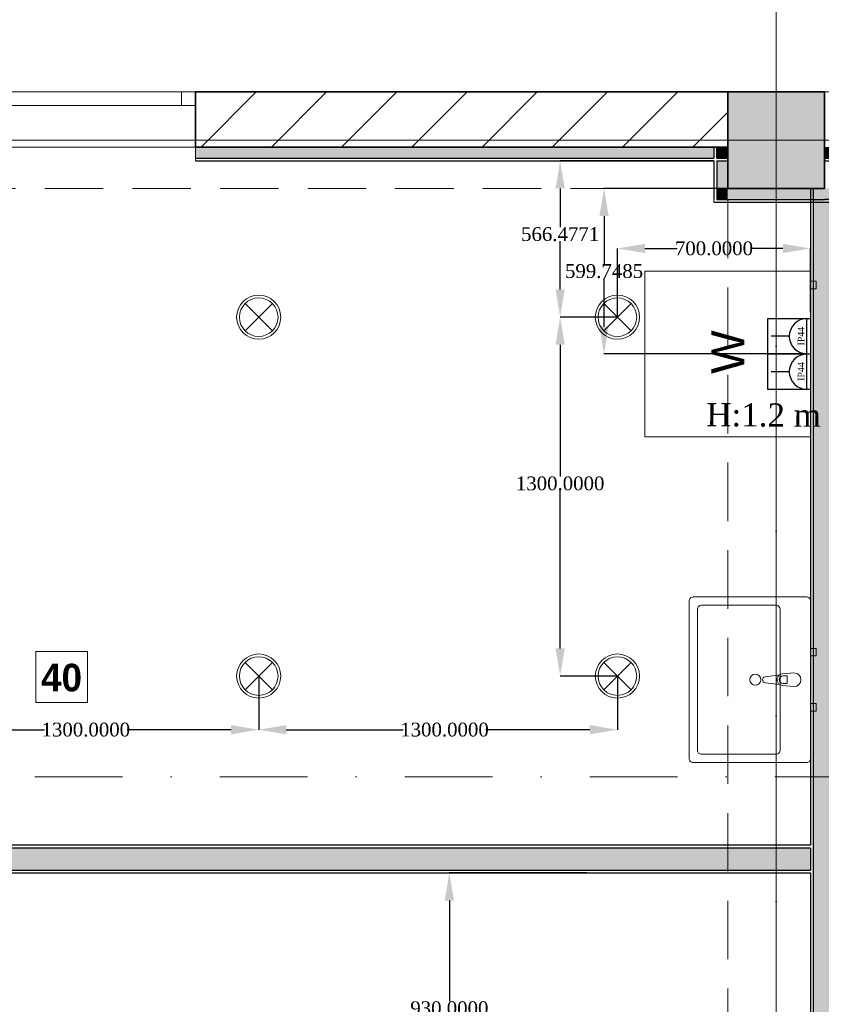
# Model space of a CAD drawing. Header units: millimetres. Extents: x 0 to 88385, y 0 to 41127.
# Tile 76 of 244: x 46490 to 49396, y 29532 to 33099. Entities that reach past the tile are written whole.
import ezdxf
from ezdxf import colors
from ezdxf.entities.mleader import LeaderData, LeaderLine
from ezdxf.enums import TextEntityAlignment as Align
from ezdxf.math import Vec2, Vec3

# ---------------------------------------------------------------- set-up
doc = ezdxf.new("R2010")
doc.units = ezdxf.units.MM
doc.header["$MEASUREMENT"] = 0
doc.set_wipeout_variables(frame=1)
doc.linetypes.add('Dot & Dashed', pattern=[670.277762, 317.5, -176.388889, 0, -176.388874])
doc.linetypes.add('Hidden', pattern=[317.5, 211.666667, -105.833333])
for name, color, linetype in [('- განათება', 7, 'Continuous'), ('- საშტეფცელო როზეტები', 7, 'Continuous'), ('Marker - Section', 7, 'Continuous'), ('New_Structural - Bearing', 7, 'Continuous'), ('Structural - Bearing', 7, 'Continuous'), ('Structural - Grid', 7, 'Continuous')]:
    doc.layers.add(name, color=color, linetype=linetype)
for name, color, linetype, lineweight in [('Archicad Windows_Pen_No__1', 7, 'Continuous', 13), ('New_Annotation - Text_Pen_No__20', 1, 'Continuous', 0), ('New_Interior - Furniture _Pen_No__1', 7, 'Continuous', 13), ('New_Structural - Bearing_Pen_No__1', 7, 'Continuous', 13), ('Structural - Bearing_Pen_No__1', 7, 'Continuous', 13), ('Structural - Bearing_Pen_No__20', 1, 'Continuous', 0), ('Structural - Bearing_Pen_No__27', 7, 'Continuous', 35)]:
    doc.layers.add(name, color=color, linetype=linetype, lineweight=lineweight)
for name, color, linetype, lineweight, true_color in [('Marker - Section_Pen_No__108', 7, 'Continuous', 13, 0xfd8379), ('New_Interior - Lamp_Pen_No__77', 7, 'Continuous', 20, 0xffeb28), ('New_Structural - Bearing_Pen_No__255', 7, 'Continuous', 13, 0xe8e8e8), ('New_Structural - Bearing_Pen_No__5', 7, 'Continuous', 25, 0x40a5ff), ('New_Structural - Bearing_Pen_No__57', 7, 'Continuous', 25, 0xdcd214), ('Structural - Bearing_Pen_No__161', 7, 'Continuous', 13, 0x6a6a6a), ('Structural - Bearing_Pen_No__28', 7, 'Continuous', 35, 0xa80f02), ('Structural - Bearing_Pen_No__81', 7, 'Continuous', 20, 0x6a6a6a), ('Structural - Grid_Pen_No__81', 7, 'Continuous', 20, 0x6a6a6a)]:
    doc.layers.add(name, color=color, linetype=linetype, lineweight=lineweight, true_color=true_color)
doc.styles.add('GENERATED_STYLE_1', font='arial.ttf')
doc.styles.add('GENERATED_STYLE_2', font='txt')
doc.styles.add('GENERATED_STYLE_3', font='txt')
doc.styles.get("Standard").update_dxf_attribs({"font": 'sylfaen.ttf'})
doc.dimstyles.get("Standard").update_dxf_attribs({"dimtxt": 0.18, "dimasz": 0.18, "dimexe": 0.18, "dimexo": 0.0625, "dimgap": 0.09, "dimtad": 0, "dimtih": 1, "dimtoh": 1, "dimdec": 4, "dimzin": 0, "dimdsep": 46, "dimtxsty": 'Standard', "dimcen": 0.09, "dimadec": 0, "dimazin": 0, "dimtfac": 1, "dimtdec": 4, "dimtofl": 0, "dimtmove": 0, "dimatfit": 3, "dimfxl": 1, "dimtolj": 1, "dimtzin": 0, "dimarcsym": 0})

# ---------------------------------------------------------------- blocks, each defined once
blk = doc.blocks.new('Slab_1', base_point=(2744.3, 12903.1))
at = {"layer": 'Structural - Bearing_Pen_No__1', "color": 7, "linetype": 'Continuous', "lineweight": 13, "flags": 128}
blk.add_lwpolyline([(2744.3, 12903.1), (2744.3, 39238), (-9233.8, 39238), (-16833.8, 39238), (-23183.8, 39238), (-23183.8, 32838), (-47183.8, 32838), (-47183.8, 12903.1)], close=True, dxfattribs=at)
blk = doc.blocks.new('Horizontal Multi-Sash Window_2')
at = {"layer": 'Archicad Windows_Pen_No__1', "color": 7, "linetype": 'Continuous', "lineweight": 13}
for p, q in [((-400, 0), (400, 0)), ((-400, 0), (-350, 0)), ((-400, 0), (-400, -50)), ((-400, 0), (-400, -50)), ((-350, 0), (-350, -50)), ((-350, 0), (350, 0)), ((350, -50), (350, 0)), ((350, 0), (400, 0)), ((400, 0), (400, -50)), ((400, 0), (400, -50)), ((-350, -50), (-400, -50)), ((-400, -50), (-400, -200)), ((350, -50), (-350, -50)), ((400, -50), (350, -50)), ((400, -50), (400, -200)), ((-400, -200), (400, -200))]:
    blk.add_line(p, q, dxfattribs=at)
blk = doc.blocks.new('Wall_2', base_point=(-46833.8, 32838))
at = {"layer": 'Structural - Bearing', "linetype": 'Continuous', "lineweight": 0, "true_color": 0x000000}
h = blk.add_hatch(dxfattribs=at)
h.set_pattern_fill('MASONRY_BLOCK', color=18, style=0, pattern_type=2)
h.set_pattern_definition([(45, (0, 0), (-127.2792, 127.2792), [])])
h.paths.add_polyline_path([(-35183.8, 32838), (-37113.3, 32838), (-37113.3, 32638), (-35183.8, 32638)])
at = {"layer": 'Structural - Bearing_Pen_No__27', "color": 7, "linetype": 'Continuous', "lineweight": 35}
for p, q in [((-37113.3, 32838), (-37113.3, 32788)), ((-37113.3, 32788), (-37113.3, 32638))]:
    blk.add_line(p, q, dxfattribs=at)
at = {"layer": 'Structural - Bearing_Pen_No__27', "color": 7, "linetype": 'Continuous', "lineweight": 35, "flags": 128}
for points in [[(-35183.8, 32838), (-37113.3, 32838)], [(-37113.3, 32638), (-35183.8, 32638)]]:
    blk.add_lwpolyline(points, dxfattribs=at)
at = {"layer": 'Archicad Windows_Pen_No__1', "color": 7, "linetype": 'Continuous', "lineweight": 13, "xscale": -1, "zscale": 1000}
blk.add_blockref('Horizontal Multi-Sash Window_2', (-37513.3, 32838), dxfattribs=at)
blk = doc.blocks.new('Wall_64', base_point=(-34783.8, 32488))
at = {"layer": 'New_Structural - Bearing_Pen_No__57', "linetype": 'Continuous', "lineweight": 25, "true_color": 0xdcd214}
blk.add_hatch(color=52, dxfattribs=at).paths.add_polyline_path([(-34873.8, 32488), (-34873.8, 26838), (-34833.8, 26838), (-34833.8, 26488), (-34873.8, 26488), (-34873.8, 22943.6), (-34793.8, 22943.6), (-34793.8, 32488)])
at = {"layer": 'New_Structural - Bearing_Pen_No__5', "color": 161, "linetype": 'Continuous', "lineweight": 25, "true_color": 0x40a5ff}
blk.add_line((-34873.8, 32488), (-34873.8, 26838), dxfattribs=at)
at = {"layer": 'New_Structural - Bearing_Pen_No__5', "color": 161, "linetype": 'Continuous', "lineweight": 25, "true_color": 0x40a5ff, "flags": 128}
for points in [[(-34883.8, 32488), (-34883.8, 30108.2)], [(-34883.8, 30098.2), (-34883.8, 30018.2)], [(-34883.8, 30008.2), (-34883.8, 26838)]]:
    blk.add_lwpolyline(points, dxfattribs=at)
blk = doc.blocks.new('Wall_162', base_point=(-34833.8, 32488))
at = {"layer": 'New_Structural - Bearing_Pen_No__255', "linetype": 'Continuous', "lineweight": 13, "true_color": 0xe8e8e8}
for points in [[(-35183.8, 32488), (-35223.8, 32488), (-35223.8, 32448)], [(-35183.8, 32488), (-35223.8, 32448), (-35183.8, 32448)], [(-35183.8, 32448), (-34833.8, 32448), (-34833.8, 32488), (-35183.8, 32488)]]:
    blk.add_hatch(color=254, dxfattribs=at).paths.add_polyline_path(points)
at = {"layer": 'New_Structural - Bearing_Pen_No__1', "color": 7, "linetype": 'Continuous', "lineweight": 13, "flags": 128}
blk.add_lwpolyline([(-35233.8, 32438), (-35233.8, 32448)], dxfattribs=at)
at = {"layer": 'New_Structural - Bearing_Pen_No__5', "color": 161, "linetype": 'Continuous', "lineweight": 25, "true_color": 0x40a5ff}
for p, q in [((-35223.8, 32488), (-35223.8, 32448)), ((-35223.8, 32448), (-35183.8, 32448)), ((-35183.8, 32448), (-34833.8, 32448)), ((-34793.8, 32448), (-34833.8, 32448)), ((-34833.8, 32438), (-34793.8, 32438))]:
    blk.add_line(p, q, dxfattribs=at)
at = {"layer": 'New_Structural - Bearing_Pen_No__5', "color": 161, "linetype": 'Continuous', "lineweight": 25, "true_color": 0x40a5ff, "flags": 128}
blk.add_lwpolyline([(-35233.8, 32438), (-34833.8, 32438)], dxfattribs=at)
blk = doc.blocks.new('Wall_163', base_point=(-35183.8, 32488))
at = {"layer": 'New_Structural - Bearing_Pen_No__255', "linetype": 'Continuous', "lineweight": 13, "true_color": 0xe8e8e8}
blk.add_hatch(color=254, dxfattribs=at).paths.add_polyline_path([(-35223.8, 32588), (-35223.8, 32488), (-35183.8, 32488), (-35183.8, 32588)])
at = {"layer": 'New_Structural - Bearing_Pen_No__1', "color": 7, "linetype": 'Continuous', "lineweight": 13}
blk.add_line((-35183.8, 32588), (-35223.8, 32588), dxfattribs=at)
at = {"layer": 'New_Structural - Bearing_Pen_No__1', "color": 7, "linetype": 'Continuous', "lineweight": 13, "flags": 128}
for points in [[(-35223.8, 32638), (-35233.8, 32638)], [(-35183.8, 32638), (-35223.8, 32638)]]:
    blk.add_lwpolyline(points, dxfattribs=at)
at = {"layer": 'New_Structural - Bearing_Pen_No__5', "color": 161, "linetype": 'Continuous', "lineweight": 25, "true_color": 0x40a5ff}
for p, q in [((-35233.8, 32638), (-35233.8, 32598)), ((-35223.8, 32598), (-35223.8, 32638)), ((-35223.8, 32588), (-35223.8, 32488)), ((-35223.8, 32488), (-35223.8, 32448))]:
    blk.add_line(p, q, dxfattribs=at)
at = {"layer": 'New_Structural - Bearing_Pen_No__5', "color": 161, "linetype": 'Continuous', "lineweight": 25, "true_color": 0x40a5ff, "flags": 128}
blk.add_lwpolyline([(-35233.8, 32588), (-35233.8, 32448)], dxfattribs=at)
blk = doc.blocks.new('Wall_274', base_point=(-34783.8, 30008.2))
at = {"layer": 'New_Structural - Bearing_Pen_No__57', "linetype": 'Continuous', "lineweight": 25, "true_color": 0xdcd214}
blk.add_hatch(color=52, dxfattribs=at).paths.add_polyline_path([(-38572.6, 30018.2), (-34883.8, 30018.2), (-34883.8, 30098.2), (-38572.6, 30098.2)])
at = {"layer": 'New_Structural - Bearing_Pen_No__1', "color": 7, "linetype": 'Continuous', "lineweight": 13, "flags": 128}
for points in [[(-38572.6, 30018.2), (-38572.6, 30098.2)], [(-34883.8, 30018.2), (-34883.8, 30098.2)]]:
    blk.add_lwpolyline(points, dxfattribs=at)
at = {"layer": 'New_Structural - Bearing_Pen_No__5', "color": 161, "linetype": 'Continuous', "lineweight": 25, "true_color": 0x40a5ff}
for p, q in [((-34883.8, 30098.2), (-38572.6, 30098.2)), ((-38572.6, 30018.2), (-34883.8, 30018.2))]:
    blk.add_line(p, q, dxfattribs=at)
at = {"layer": 'New_Structural - Bearing_Pen_No__5', "color": 161, "linetype": 'Continuous', "lineweight": 25, "true_color": 0x40a5ff, "flags": 128}
for points in [[(-34883.8, 30108.2), (-38572.6, 30108.2)], [(-38572.6, 30008.2), (-34883.8, 30008.2)]]:
    blk.add_lwpolyline(points, dxfattribs=at)
blk = doc.blocks.new('Wall_277', base_point=(-32301.5, 32638))
at = {"layer": 'New_Structural - Bearing_Pen_No__57', "linetype": 'Continuous', "lineweight": 25, "true_color": 0xdcd214}
for points in [[(-35233.8, 32638), (-37113.3, 32638), (-37113.3, 32598), (-35233.8, 32598)], [(-35223.8, 32598), (-35183.8, 32598), (-35183.8, 32638), (-35223.8, 32638)], [(-34833.8, 32598), (-34793.8, 32598), (-34793.8, 32638), (-34833.8, 32638)], [(-34783.8, 32598), (-32301.5, 32598), (-32301.5, 32638), (-34783.8, 32638)]]:
    blk.add_hatch(color=52, dxfattribs=at).paths.add_polyline_path(points)
at = {"layer": 'New_Structural - Bearing_Pen_No__1', "color": 7, "linetype": 'Continuous', "lineweight": 13, "flags": 128}
for points in [[(-37113.3, 32638), (-37113.3, 32598)], [(-32301.5, 32638), (-32301.5, 32598)], [(-37113.3, 32598), (-37113.3, 32588)], [(-32301.5, 32598), (-32301.5, 32588)]]:
    blk.add_lwpolyline(points, dxfattribs=at)
at = {"layer": 'New_Structural - Bearing_Pen_No__5', "color": 161, "linetype": 'Continuous', "lineweight": 25, "true_color": 0x40a5ff}
for p, q in [((-35233.8, 32638), (-35233.8, 32598)), ((-35223.8, 32598), (-35223.8, 32638)), ((-34793.8, 32638), (-34793.8, 32598)), ((-34783.8, 32598), (-34783.8, 32638)), ((-37113.3, 32598), (-35233.8, 32598)), ((-35223.8, 32598), (-35183.8, 32598)), ((-34833.8, 32598), (-34793.8, 32598)), ((-34783.8, 32598), (-32301.5, 32598))]:
    blk.add_line(p, q, dxfattribs=at)
at = {"layer": 'New_Structural - Bearing_Pen_No__5', "color": 161, "linetype": 'Continuous', "lineweight": 25, "true_color": 0x40a5ff, "flags": 128}
for points in [[(-35233.8, 32638), (-37113.3, 32638)], [(-32301.5, 32638), (-34783.8, 32638)], [(-37113.3, 32588), (-35233.8, 32588)], [(-35223.8, 32588), (-35183.8, 32588)], [(-34833.8, 32588), (-34793.8, 32588)], [(-34783.8, 32588), (-32301.5, 32588)]]:
    blk.add_lwpolyline(points, dxfattribs=at)
blk = doc.blocks.new('Column_12', base_point=(-35008.8, 32663))
at = {"layer": 'Structural - Bearing_Pen_No__161', "linetype": 'Continuous', "lineweight": 0, "true_color": 0x6a6a6a}
blk.add_hatch(color=251, dxfattribs=at).paths.add_polyline_path([(-34833.8, 32488), (-34833.8, 32838), (-35183.8, 32838), (-35183.8, 32488)])
at = {"layer": 'Structural - Bearing_Pen_No__20', "color": 1, "linetype": 'Continuous', "lineweight": 0}
for p, q in [((-35008.8, 32743), (-35008.8, 32918)), ((-35088.8, 32663), (-35263.8, 32663)), ((-34928.8, 32663), (-34753.8, 32663)), ((-35008.8, 32583), (-35008.8, 32408))]:
    blk.add_line(p, q, dxfattribs=at)
blk.add_point((-35008.8, 32663), dxfattribs=at)
at = {"layer": 'Structural - Bearing_Pen_No__28', "color": 14, "linetype": 'Continuous', "lineweight": 35, "true_color": 0xa80f02, "flags": 128}
blk.add_lwpolyline([(-34833.8, 32488), (-34833.8, 32838), (-35183.8, 32838), (-35183.8, 32488)], close=True, dxfattribs=at)
blk = doc.blocks.new('Standard grid marker')
at = {"layer": 'Structural - Grid_Pen_No__81', "color": 251, "linetype": 'Continuous', "lineweight": 20, "true_color": 0x6a6a6a}
blk.add_line((1000, 0), (51328.1, 0), dxfattribs=at)
at = {"layer": 'Structural - Grid_Pen_No__81', "color": 251, "lineweight": 20, "true_color": 0x6a6a6a, "style": 'GENERATED_STYLE_2'}
for tag, p in [('AC_MarkerText_1_0', (-100, -144)), ('AC_MarkerText_1_1', (52428.1, -144))]:
    blk.add_attdef(tag, text='', height=100, rotation=180, dxfattribs=at).set_placement(p, align=Align.TOP_CENTER)
blk = doc.blocks.new('Standard grid marker_2')
at = {"layer": 'Structural - Grid_Pen_No__81', "color": 251, "linetype": 'Continuous', "lineweight": 20, "true_color": 0x6a6a6a}
blk.add_line((1000, 0), (27734.9, 0), dxfattribs=at)
at = {"layer": 'Structural - Grid_Pen_No__81', "color": 251, "lineweight": 20, "true_color": 0x6a6a6a, "style": 'GENERATED_STYLE_2'}
for tag, p in [('AC_MarkerText_1_0', (-1.5, -46.7)), ('AC_MarkerText_1_1', (28933.4, -46.7))]:
    blk.add_attdef(tag, text='', height=100, rotation=270, dxfattribs=at).set_placement(p, align=Align.TOP_CENTER)
blk = doc.blocks.new('Basin')
at = {"layer": 'New_Interior - Furniture _Pen_No__1', "color": 7, "linetype": 'Continuous', "lineweight": 13}
for p, q in [((-13.6, -99.8), (-13.6, -84.9)), ((-13.6, -84.9), (13.6, -84.9)), ((13.6, -84.9), (13.6, -99.8)), ((-270, -395), (-270, -125)), ((-255, -110), (255, -110)), ((270, -125), (270, -395)), ((255, -410), (-255, -410))]:
    blk.add_line(p, q, dxfattribs=at)
at = {"layer": 'New_Interior - Furniture _Pen_No__1', "color": 7, "linetype": 'Continuous', "lineweight": 13, "flags": 128}
for points in [[(-285, 0), (285, 0, -0.414214), (300, -15), (300, -425, -0.414214), (285, -440), (-285, -440, -0.414214), (-300, -425), (-300, -15, -0.414214)], [(-25, -60), (-21, -102, 0.12102), (-17.7, -111.5), (-11.1, -164.4, 0.882566), (11.1, -164.4), (17.7, -111.5, 0.12102), (21, -102), (25, -60, 1)]]:
    blk.add_lwpolyline(points, format="xyb", close=True, dxfattribs=at)
for points in [[(-113.5, 0), (-86.5, 0), (-86.5, 20), (-113.5, 20)], [(86.5, 0), (113.5, 0), (113.5, 20), (86.5, 20)]]:
    blk.add_lwpolyline(points, close=True, dxfattribs=at)
at = {"layer": 'New_Interior - Furniture _Pen_No__1', "color": 7, "linetype": 'Continuous', "lineweight": 13}
blk.add_circle((0, -200), 20, dxfattribs=at)
for centre, radius, start, end in [((0, -99.8), 13.6, 180, 0), ((-255, -125), 15, 90, 180), ((0, -100.1), 21.1, 212.771, 327.229), ((255, -125), 15, 0, 90), ((-255, -395), 15, 180, 270), ((255, -395), 15, 270, 0)]:
    blk.add_arc(centre, radius, start, end, dxfattribs=at)
blk = doc.blocks.new('Washer 27')
at = {"layer": 'New_Interior - Furniture _Pen_No__1', "color": 7, "linetype": 'Continuous', "lineweight": 13, "flags": 128}
for points in [[(-300, 0), (-300, -600), (300, -600), (300, 0)], [(-263.5, 0), (-236.5, 0), (-236.5, 20), (-263.5, 20)], [(-263.5, 0), (-236.5, 0), (-236.5, 20), (-263.5, 20)]]:
    blk.add_lwpolyline(points, close=True, dxfattribs=at)
at = {"layer": 'New_Interior - Furniture _Pen_No__1', "color": 7, "linetype": 'Continuous', "lineweight": 13, "style": 'GENERATED_STYLE_1'}
blk.add_attdef('stDisplayText', text='', height=120, rotation=180, dxfattribs=at).set_placement((0, -293.1), align=Align.MIDDLE_CENTER)
blk = doc.blocks.new('Beam_7', base_point=(-35008.8, 14663))
at = {"layer": 'Structural - Bearing_Pen_No__81', "color": 251, "linetype": 'Dot & Dashed', "lineweight": 20, "true_color": 0x6a6a6a}
blk.add_line((-35008.8, 14663), (-35008.8, 32663), dxfattribs=at)
at = {"layer": 'Structural - Bearing_Pen_No__81', "color": 251, "linetype": 'Hidden', "lineweight": 20, "true_color": 0x6a6a6a}
blk.add_line((-35183.8, 26838), (-35183.8, 32488), dxfattribs=at)
blk = doc.blocks.new('Beam_13', base_point=(-47008.8, 32663))
at = {"layer": 'Structural - Bearing_Pen_No__81', "color": 251, "linetype": 'Hidden', "lineweight": 20, "true_color": 0x6a6a6a}
for p, q in [((-47183.8, 32838), (-23183.8, 32838)), ((-40833.8, 32488), (-35183.8, 32488))]:
    blk.add_line(p, q, dxfattribs=at)
at = {"layer": 'Structural - Bearing_Pen_No__81', "color": 251, "linetype": 'Dot & Dashed', "lineweight": 20, "true_color": 0x6a6a6a}
blk.add_line((-47008.8, 32663), (991.2, 32663), dxfattribs=at)
blk = doc.blocks.new('Cutting Plane_2', base_point=(3944.3, 35559.3))
at = {"layer": 'Marker - Section_Pen_No__108', "color": 11, "linetype": 'Dot & Dashed', "lineweight": 13, "true_color": 0xfd8379}
blk.add_line((-19947.3, 30356.7), (-47933.8, 30356.7), dxfattribs=at)
blk = doc.blocks.new('ოპ 44 როზეტი')
at = {"layer": '- საშტეფცელო როზეტები', "color": 5}
for p, q in [((-9281.5, -8188.4), (-9281.5, -8123.1)), ((-9345.7, -8252.6), (-9217.4, -8252.6))]:
    blk.add_line(p, q, dxfattribs=at)
blk.add_arc((-9281.5, -8252.6), 64.1, 0, 180, dxfattribs=at)
at = {"layer": '- საშტეფცელო როზეტები', "color": 1, "insert": (-9314.8, -8219.2), "char_height": 23.657, "attachment_point": 1}
blk.add_mtext_dynamic_manual_height_columns('{\\fSylfaen|b0|i0|c0|p18;IP44}', width=4.298, gutter_width=0.0538, heights=[0], dxfattribs=at)
blk = doc.blocks.new('2-იანი ჩარჩო')
at = {"layer": '- საშტეფცელო როზეტები', "color": 5}
blk.add_line((8600.4, 3737), (8600.4, 3582), dxfattribs=at)
for points in [[(8472.1, 3582), (8472.1, 3737), (8600.4, 3737)], [(8600.4, 3737), (8728.7, 3737), (8728.7, 3582), (8600.4, 3582)], [(8600.4, 3582), (8472.1, 3582)]]:
    blk.add_lwpolyline(points, dxfattribs=at)
blk = doc.blocks.new('Recessed Spot')
at = {"layer": 'New_Interior - Lamp_Pen_No__77', "color": 2, "linetype": 'Continuous', "lineweight": 20, "true_color": 0xffeb28}
for q in [(-49.5, 49.5), (49.5, 49.5), (-49.5, -49.5), (49.5, -49.5)]:
    blk.add_line((0, 0), q, dxfattribs=at)
at = {"layer": 'New_Interior - Lamp_Pen_No__77', "color": 2, "linetype": 'Continuous', "lineweight": 20, "true_color": 0xffeb28, "flags": 128}
blk.add_lwpolyline([(80, 0, 1), (-80, 0, 1)], format="xyb", close=True, dxfattribs=at)
at = {"layer": 'New_Interior - Lamp_Pen_No__77', "color": 2, "linetype": 'Continuous', "lineweight": 20, "true_color": 0xffeb28}
blk.add_circle((0, 0), 70, dxfattribs=at)
blk = doc.blocks.new('*D529')
at = {"layer": '- საშტეფცელო როზეტები', "color": 0, "lineweight": -2, "transparency": 16777216}
for p, q in [((49343.5, 32488), (48607.9, 32488)), ((48608.1, 32388), (48608.1, 32213.8)), ((48608.1, 31988.2), (48608.1, 32162.4)), ((49343, 31888.2), (48607.9, 31888.2))]:
    blk.add_line(p, q, dxfattribs=at)
at = {"layer": '- საშტეფცელო როზეტები', "color": 0, "transparency": 16777216}
for points in [[(48591.4, 32388), (48624.8, 32388), (48608.1, 32488)], [(48591.4, 31988.2), (48624.8, 31988.2), (48608.1, 31888.2)]]:
    blk.add_solid(points, dxfattribs=at)
at = {"layer": 'Defpoints', "color": 0, "transparency": 16777216}
for p in [(48608.1, 32488), (49343.5, 32488), (49343, 31888.2)]:
    blk.add_point(p, dxfattribs=at)
at = {"layer": '- საშტეფცელო როზეტები', "color": 0, "transparency": 16777216, "insert": (48608.1, 32188.1), "char_height": 50, "attachment_point": 5}
blk.add_mtext('\\A1;{\\fSylfaen|b0|i0|c0|p18;599.7485}', dxfattribs=at)
blk = doc.blocks.new('*D654')
at = {"layer": '- განათება', "color": 0, "lineweight": -2, "transparency": 16777216}
for p, q in [((48656.5, 32021.6), (48656.5, 32270.7)), ((48756.5, 32270.5), (48872.8, 32270.5)), ((49256.5, 32270.5), (49140.2, 32270.5)), ((49356.5, 32040.1), (49356.5, 32270.7))]:
    blk.add_line(p, q, dxfattribs=at)
at = {"layer": '- განათება', "color": 0, "transparency": 16777216}
for points in [[(48756.5, 32287.2), (48756.5, 32253.8), (48656.5, 32270.5)], [(49256.5, 32287.2), (49256.5, 32253.8), (49356.5, 32270.5)]]:
    blk.add_solid(points, dxfattribs=at)
at = {"layer": 'Defpoints', "color": 0, "transparency": 16777216}
for p in [(48656.5, 32270.5), (49356.5, 32040), (48656.5, 32021.5)]:
    blk.add_point(p, dxfattribs=at)
at = {"layer": '- განათება', "color": 0, "transparency": 16777216, "insert": (49006.5, 32270.5), "char_height": 50, "attachment_point": 5}
blk.add_mtext('\\A1;{\\fSylfaen|b0|i0|c0|p18;700.0000}', dxfattribs=at)
blk = doc.blocks.new('*D655')
at = {"layer": '- განათება', "color": 0, "lineweight": -2, "transparency": 16777216}
for p, q in [((49006.4, 32588), (48448.8, 32588)), ((48449, 32488), (48449, 32347.8)), ((48449, 32121.5), (48449, 32296.5)), ((48656.4, 32021.5), (48448.8, 32021.5))]:
    blk.add_line(p, q, dxfattribs=at)
at = {"layer": '- განათება', "color": 0, "transparency": 16777216}
for points in [[(48432.3, 32488), (48465.7, 32488), (48449, 32588)], [(48432.3, 32121.5), (48465.7, 32121.5), (48449, 32021.5)]]:
    blk.add_solid(points, dxfattribs=at)
at = {"layer": 'Defpoints', "color": 0, "transparency": 16777216}
for p in [(49006.5, 32588), (48449, 32021.5), (48656.5, 32021.5)]:
    blk.add_point(p, dxfattribs=at)
at = {"layer": '- განათება', "color": 0, "transparency": 16777216, "insert": (48449, 32322.1), "char_height": 50, "attachment_point": 5}
blk.add_mtext('\\A1;{\\fSylfaen|b0|i0|c0|p18;566.4771}', dxfattribs=at)
blk = doc.blocks.new('*D658')
at = {"layer": '- განათება', "color": 0, "lineweight": -2, "transparency": 16777216}
for p, q in [((46056.5, 30721.4), (46056.5, 30526.8)), ((47356.5, 30721.4), (47356.5, 30526.8)), ((46156.5, 30527), (46580.3, 30527)), ((47256.5, 30527), (46879.6, 30527))]:
    blk.add_line(p, q, dxfattribs=at)
at = {"layer": '- განათება', "color": 0, "transparency": 16777216}
for points in [[(46156.5, 30543.7), (46156.5, 30510.3), (46056.5, 30527)], [(47256.5, 30543.7), (47256.5, 30510.3), (47356.5, 30527)]]:
    blk.add_solid(points, dxfattribs=at)
at = {"layer": 'Defpoints', "color": 0, "transparency": 16777216}
for p in [(46056.5, 30721.5), (47356.5, 30721.5), (46056.5, 30527)]:
    blk.add_point(p, dxfattribs=at)
at = {"layer": '- განათება', "color": 0, "transparency": 16777216, "insert": (46729.9, 30527), "char_height": 50, "attachment_point": 5}
blk.add_mtext('\\A1;{\\fSylfaen|b0|i0|c0|p18;1300.0000}', dxfattribs=at)
blk = doc.blocks.new('*D660')
at = {"layer": '- განათება', "color": 0, "lineweight": -2, "transparency": 16777216}
for p, q in [((47356.5, 30721.4), (47356.5, 30526.8)), ((48656.5, 30721.4), (48656.5, 30526.8)), ((47456.5, 30527), (47880.3, 30527)), ((48556.5, 30527), (48179.6, 30527))]:
    blk.add_line(p, q, dxfattribs=at)
at = {"layer": '- განათება', "color": 0, "transparency": 16777216}
for points in [[(47456.5, 30543.7), (47456.5, 30510.3), (47356.5, 30527)], [(48556.5, 30543.7), (48556.5, 30510.3), (48656.5, 30527)]]:
    blk.add_solid(points, dxfattribs=at)
at = {"layer": 'Defpoints', "color": 0, "transparency": 16777216}
for p in [(47356.5, 30721.5), (48656.5, 30721.5), (47356.5, 30527)]:
    blk.add_point(p, dxfattribs=at)
at = {"layer": '- განათება', "color": 0, "transparency": 16777216, "insert": (48029.9, 30527), "char_height": 50, "attachment_point": 5}
blk.add_mtext('\\A1;{\\fSylfaen|b0|i0|c0|p18;1300.0000}', dxfattribs=at)
blk = doc.blocks.new('*D661')
at = {"layer": '- განათება', "color": 0, "lineweight": -2, "transparency": 16777216}
for p, q in [((48656.4, 32021.5), (48448.8, 32021.5)), ((48449, 31921.5), (48449, 31444.6)), ((48449, 30821.5), (48449, 31393.3)), ((48656.4, 30721.5), (48448.8, 30721.5))]:
    blk.add_line(p, q, dxfattribs=at)
at = {"layer": '- განათება', "color": 0, "transparency": 16777216}
for points in [[(48432.3, 31921.5), (48465.7, 31921.5), (48449, 32021.5)], [(48432.3, 30821.5), (48465.7, 30821.5), (48449, 30721.5)]]:
    blk.add_solid(points, dxfattribs=at)
at = {"layer": 'Defpoints', "color": 0, "transparency": 16777216}
for p in [(48656.5, 32021.5), (48449, 30721.5), (48656.5, 30721.5)]:
    blk.add_point(p, dxfattribs=at)
at = {"layer": '- განათება', "color": 0, "transparency": 16777216, "insert": (48449, 31418.9), "char_height": 50, "attachment_point": 5}
blk.add_mtext('\\A1;{\\fSylfaen|b0|i0|c0|p18;1300.0000}', dxfattribs=at)
blk = doc.blocks.new('*D665')
at = {"layer": '- განათება', "color": 0, "lineweight": -2, "transparency": 16777216}
for p, q in [((48545.4, 30008.2), (48047.3, 30008.2)), ((48047.5, 29908.2), (48047.5, 29543.2)), ((48047.5, 29178.2), (48047.5, 29491.8)), ((48286.4, 29078.2), (48047.3, 29078.2))]:
    blk.add_line(p, q, dxfattribs=at)
at = {"layer": '- განათება', "color": 0, "transparency": 16777216}
for points in [[(48030.8, 29908.2), (48064.2, 29908.2), (48047.5, 30008.2)], [(48030.8, 29178.2), (48064.2, 29178.2), (48047.5, 29078.2)]]:
    blk.add_solid(points, dxfattribs=at)
at = {"layer": 'Defpoints', "color": 0, "transparency": 16777216}
for p in [(48545.5, 30008.2), (48047.5, 29078.2), (48286.5, 29078.2)]:
    blk.add_point(p, dxfattribs=at)
at = {"layer": '- განათება', "color": 0, "transparency": 16777216, "insert": (48047.5, 29517.5), "char_height": 50, "attachment_point": 5}
blk.add_mtext('\\A1;{\\fSylfaen|b0|i0|c0|p18;930.0000}', dxfattribs=at)

msp = doc.modelspace()

# ---------------------------------------------------------------- block references
at = {"layer": 'New_Interior - Furniture _Pen_No__1', "color": 7, "linetype": 'Continuous', "lineweight": 13}
ref = msp.add_blockref('Washer 27', (49356.5059, 31888.23432), dxfattribs=dict(at, zscale=1000, rotation=270))
ref.add_attrib('stDisplayText', 'W', dxfattribs={"color": 7, "linetype": 'Continuous', "lineweight": 13, "height": 120, "rotation": 90, "style": 'GENERATED_STYLE_1'}).set_placement((49056.5059, 31895.09175), align=Align.MIDDLE_CENTER)
at = {"layer": 'New_Interior - Furniture _Pen_No__1', "color": 7, "linetype": 'Continuous', "lineweight": 13, "zscale": 1000, "rotation": 270}
msp.add_blockref('Basin', (49356.5059, 30708.04908), dxfattribs=at)
at = {"layer": 'New_Structural - Bearing', "color": 7, "lineweight": 35}
for name, p in [('Wall_277', (51938.81385, 32637.98097)), ('Wall_163', (49056.5059, 32487.98097)), ('Wall_162', (49406.5059, 32487.98097)), ('Wall_64', (49456.5059, 32487.98097)), ('Wall_274', (49456.5059, 30008.24177))]:
    msp.add_blockref(name, p, dxfattribs=at)
at = {"layer": 'Structural - Bearing', "color": 7, "linetype": 'Continuous', "lineweight": 13}
msp.add_blockref('Slab_1', (86984.57817, 12903.05519), dxfattribs=at)
at = {"layer": 'Structural - Bearing', "color": 14, "lineweight": 35, "true_color": 0xa80f02}
msp.add_blockref('Column_12', (49231.5059, 32662.98097), dxfattribs=at)
at = {"layer": 'Structural - Bearing', "color": 251, "lineweight": 20, "true_color": 0x6a6a6a}
for name, p in [('Beam_13', (37231.5059, 32662.98097)), ('Beam_7', (49231.5059, 14662.98097))]:
    msp.add_blockref(name, p, dxfattribs=at)
at = {"layer": 'Structural - Bearing', "color": 7, "lineweight": 35}
msp.add_blockref('Wall_2', (37406.5059, 32837.98097), dxfattribs=at)
at = {"layer": 'Structural - Grid', "color": 8, "linetype": 'Continuous', "lineweight": 15, "zscale": 1000}
for name, p, rotation in [('Standard grid marker_2', (49231.5059, 11703.05519), 90), ('Standard grid marker', (88184.57817, 32662.98097), 180)]:
    msp.add_blockref(name, p, dxfattribs=dict(at, rotation=rotation))

# ---------------------------------------------------------------- dimensions: what is measured, and where the dimension line sits
at = {"layer": '- განათება', "color": 1}
dim = msp.add_linear_dim(base=(48047.5, 29078.24177), p1=(48545.5, 30008.24177), p2=(48286.5059, 29078.24177), angle=270, text='{\\fSylfaen|b0|i0|c0|p18;<>}', dimstyle='Standard', override={"dimtxt": 50, "dimasz": 100}, dxfattribs=at)
dim.commit()
dim.dimension.update_dxf_attribs({"geometry": '*D665', "text_midpoint": (48047.5, 29517.5), "dimtype": 160})

# ---------------------------------------------------------------- next in the draw order: block references
at = {"layer": 'Marker - Section', "color": 11, "lineweight": 13, "true_color": 0xfd8379}
msp.add_blockref('Cutting Plane_2', (88184.57817, 35559.29591), dxfattribs=at)

# ---------------------------------------------------------------- next in the draw order: block references
at = {"layer": '- განათება', "color": 2, "linetype": 'Continuous', "lineweight": 20, "true_color": 0xffeb28, "zscale": 1000, "rotation": 89.99999999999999}
for p in [(47356.5059, 32021.50387), (48656.5059, 32021.50387), (47356.5059, 30721.50387), (48656.5059, 30721.50387)]:
    msp.add_blockref('Recessed Spot', p, dxfattribs=at)
at = {"layer": '- საშტეფცელო როზეტები', "color": 5, "rotation": 89.99999999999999}
msp.add_blockref('2-იანი ჩარჩო', (52938.47837, 23287.84898), dxfattribs=at)
at = {"layer": '- საშტეფცელო როზეტები', "rotation": 89.99999999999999}
for p in [(41090.97874, 41233.90549), (41090.97874, 41105.63854)]:
    msp.add_blockref('ოპ 44 როზეტი', p, dxfattribs=at)

# ---------------------------------------------------------------- next in the draw order: texts
at = {"layer": '- საშტეფცელო როზეტები', "color": 5, "insert": (49394.43681, 31708.29164), "char_height": 83.964469, "attachment_point": 3, "rotation": 359.68932566}
msp.add_mtext_dynamic_manual_height_columns('H:1.2 m', width=710.9466492, gutter_width=1.70068, heights=[0], dxfattribs=at)

# ---------------------------------------------------------------- next in the draw order: dimensions: what is measured, and where the dimension line sits
at = {"layer": '- განათება', "color": 1}
for base, p1, p2, angle, picture, middle in [((48449.0001, 32021.50387), (49006.5059, 32587.98097), (48656.5059, 32021.50387), 270, '*D655', (48449.0001, 32322.14839)), ((48656.5059, 32270.5), (49356.5059, 32040), (48656.5059, 32021.50387), 180, '*D654', (49006.5059, 32270.5)), ((48449.0001, 30721.50387), (48656.5059, 32021.50387), (48656.5059, 30721.50387), 270, '*D661', (48449.0001, 31418.93241)), ((47356.5059, 30527), (48656.5059, 30721.50387), (47356.5059, 30721.50387), 180, '*D660', (48029.93507, 30527))]:
    dim = msp.add_linear_dim(base=base, p1=p1, p2=p2, angle=angle, text='{\\fSylfaen|b0|i0|c0|p18;<>}', dimstyle='Standard', override={"dimtxt": 50, "dimasz": 100}, dxfattribs=at)
    dim.commit()
    dim.dimension.update_dxf_attribs({"geometry": picture, "text_midpoint": middle, "dimtype": 160})
at = {"layer": '- საშტეფცელო როზეტები', "color": 1}
dim = msp.add_linear_dim(base=(48608.10506, 32487.98097), p1=(49343.04995, 31888.23248), p2=(49343.53475, 32487.98097), angle=90, text='{\\fSylfaen|b0|i0|c0|p18;<>}', dimstyle='Standard', override={"dimtxt": 50, "dimasz": 100}, dxfattribs=at)
dim.commit()
dim.dimension.update_dxf_attribs({"geometry": '*D529', "text_midpoint": (48608.10506, 32188.10673), "dimtype": 160})

# ---------------------------------------------------------------- next in the draw order: wipeouts: each hides what was drawn before it
at = {"color": 1, "linetype": 'Continuous', "lineweight": 0, "ltscale": 242771.938456}
msp.add_wipeout([(46548.18941, 30626.06137), (46735.82623, 30626.06137), (46735.82623, 30810.91032), (46548.18941, 30810.91032)], dxfattribs=at).dxf.layer = 'New_Annotation - Text_Pen_No__20'

# ---------------------------------------------------------------- next in the draw order: linework, layer by layer
at = {"layer": 'New_Annotation - Text_Pen_No__20', "color": 1, "linetype": 'Continuous', "lineweight": 0, "flags": 128}
msp.add_lwpolyline([(46548.18941, 30626.06137), (46735.82623, 30626.06137), (46735.82623, 30810.91032), (46548.18941, 30810.91032), (46548.18941, 30626.06137)], close=True, dxfattribs=at)

# ---------------------------------------------------------------- next in the draw order: texts
at = {"layer": 'New_Annotation - Text_Pen_No__20', "color": 1, "linetype": 'Continuous', "lineweight": 0, "insert": (46642.00782, 30765.98911), "char_height": 100, "attachment_point": 2, "style": 'GENERATED_STYLE_3'}
msp.add_mtext('\\A1;{\\pqc;\\fBOG 2018|b1|i0|c0|p0;\\W1.000000;40}', dxfattribs=at)

# ---------------------------------------------------------------- next in the draw order: dimensions: what is measured, and where the dimension line sits
at = {"layer": '- განათება', "color": 1}
dim = msp.add_linear_dim(base=(46056.5059, 30527), p1=(47356.5059, 30721.50387), p2=(46056.5059, 30721.50387), angle=180, text='{\\fSylfaen|b0|i0|c0|p18;<>}', dimstyle='Standard', override={"dimtxt": 50, "dimasz": 100}, dxfattribs=at)
dim.commit()
dim.dimension.update_dxf_attribs({"geometry": '*D658', "text_midpoint": (46729.93507, 30527), "dimtype": 160})

# ---------------------------------------------------------------- next in the draw order: leaders
at = {"color": 5}
ml = msp.add_multileader_mtext('Standard', dxfattribs=at)
ml.set_content('ნეოტეკის  ფარი', color=5)
ml.set_leader_properties()
ml.build(insert=Vec2(0, 0))
ml.multileader.update_dxf_attribs({"text_right_attachment_type": 6, "dogleg_length": 50, "arrow_head_size": 100})
ctx = ml.context
ctx.base_point, ctx.char_height, ctx.arrow_head_size, ctx.landing_gap_size, ctx.plane_origin = Vec3(50468.91, 32218.71661), 100, 100, 0.09, Vec3(56312.8393, 27064.407)
ctx.right_attachment = 6
notes = []
notes.append((ctx, [(0, (0, 0, 0), (0, 0), (1, 0), 1, [])]))
ctx.mtext.insert, ctx.mtext.width, ctx.mtext.flow_direction = Vec3(50469, 32288.46183), 1402.7684334, 5
ml = msp.add_multileader_mtext('Standard', dxfattribs=at)
ml.set_content('ნეოტეკის \\Pრეკი', color=5)
ml.set_leader_properties()
ml.build(insert=Vec2(0, 0))
ml.multileader.update_dxf_attribs({"text_right_attachment_type": 6, "dogleg_length": 50, "arrow_head_size": 100})
ctx = ml.context
ctx.base_point, ctx.char_height, ctx.arrow_head_size, ctx.landing_gap_size, ctx.plane_origin = Vec3(52433.92127, 31594.41315), 100, 100, 0.09, Vec3(58277.85057, 26439.85585)
ctx.right_attachment = 6
notes.append((ctx, [(0, (0, 0, 0), (0, 0), (1, 0), 1, [])]))
ctx.mtext.insert, ctx.mtext.width, ctx.mtext.flow_direction = Vec3(52434.01127, 31663.91068), 1402.7684334, 5
ml = msp.add_multileader_mtext('Standard', dxfattribs=at)
ml.set_content('ნეოტეკის ფარი', color=5)
ml.set_leader_properties()
ml.build(insert=Vec2(0, 0))
ml.multileader.update_dxf_attribs({"text_right_attachment_type": 6, "dogleg_length": 50, "arrow_head_size": 100})
ctx = ml.context
ctx.base_point, ctx.char_height, ctx.arrow_head_size, ctx.landing_gap_size, ctx.plane_origin, ctx.plane_x_axis, ctx.plane_y_axis = Vec3(52750.59611, 30623.37284), 100, 100, 0.09, Vec3(48445.57174, 24617.92422), Vec3(0, -1), Vec3(1, 0)
ctx.right_attachment = 6
notes.append((ctx, [(0, (0, 0, 0), (0, 0), (1, 0), 1, [])]))
ctx.mtext.insert, ctx.mtext.text_direction, ctx.mtext.rotation, ctx.mtext.width, ctx.mtext.flow_direction = Vec3(52820.34133, 30623.28284), Vec3(0, -1), 4.7123889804, 1402.7684334, 5
for ctx, leaders in notes:
    for number, flags, end, landing, length, lines in leaders:
        leader = LeaderData()
        leader.index, (leader.has_last_leader_line, leader.has_dogleg_vector, leader.attachment_direction) = number, flags
        leader.last_leader_point, leader.dogleg_vector, leader.dogleg_length = Vec3(end), Vec3(landing), length
        for number, points, colour, breaks in lines:
            line = LeaderLine()
            line.index, line.vertices, line.color, line.breaks = number, Vec3.list(points), colors.encode_raw_color(colour), breaks
            leader.lines.append(line)
        ctx.leaders.append(leader)

doc.saveas('drawing.dxf')
